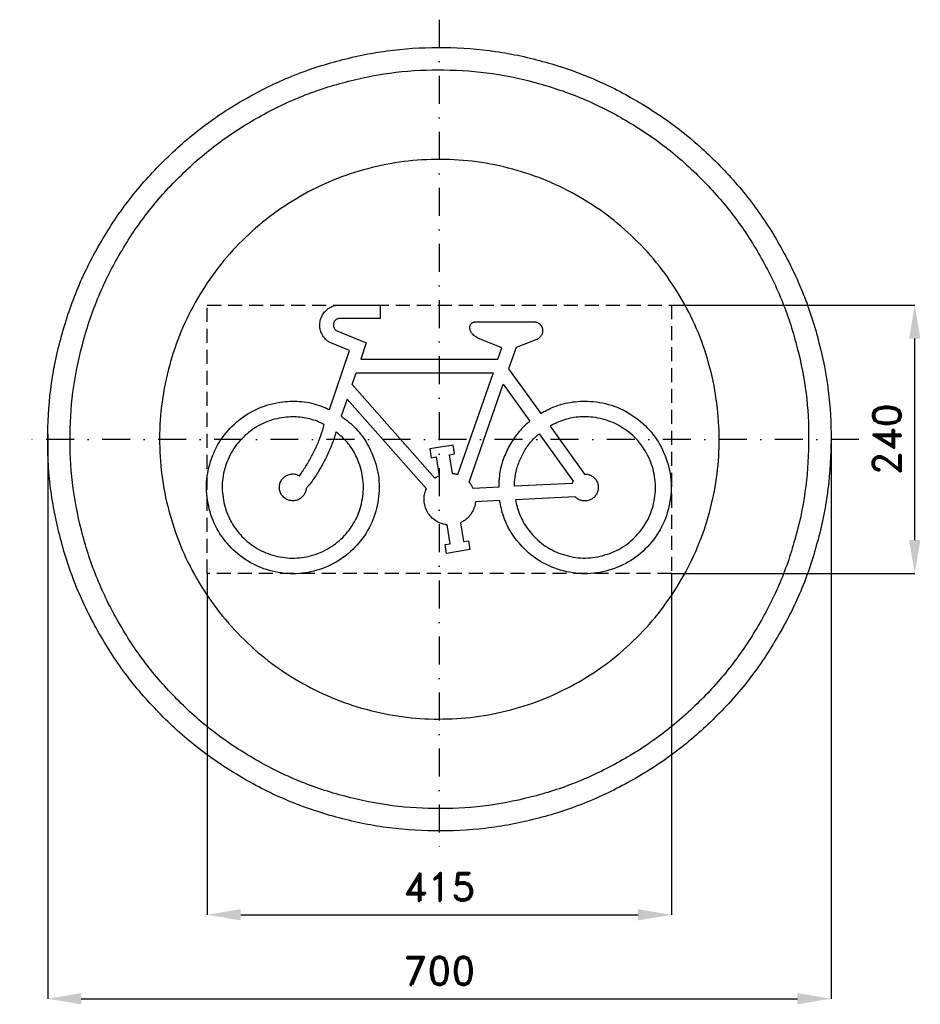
# Model space of a CAD drawing. Header units: millimetres. Extents: x -375 to 430, y -505 to 375.
import ezdxf

# ---------------------------------------------------------------- set-up
doc = ezdxf.new("R2010")
doc.units = ezdxf.units.MM
doc.header["$LTSCALE"] = 5
doc.linetypes.add('ČERCHOVANÁX2', pattern=[2, 1, -0.5, 0, -0.5])
doc.linetypes.add('ČÁRKOVANÁX2', pattern=[1.5, 1, -0.5])
doc.layers.add('Kóty', color=2, linetype='Continuous')
doc.layers.add('Značka', color=7, linetype='Continuous')
doc.styles.get("Standard").update_dxf_attribs({"font": 'romand.shx', "height": 25})
doc.dimstyles.get("Standard").update_dxf_attribs({"dimtxt": 25, "dimasz": 30, "dimexe": 0.18, "dimexo": 0.0625, "dimgap": 12.5, "dimtad": 1, "dimdec": 0, "dimzin": 0, "dimdsep": 46, "dimtxsty": 'Standard', "dimcen": 0.09, "dimadec": 0, "dimazin": 0, "dimtfac": 1, "dimtdec": 0, "dimtofl": 0, "dimtmove": 0, "dimatfit": 3, "dimfxl": 1, "dimtolj": 1, "dimtzin": 0, "dimarcsym": 0})

# ---------------------------------------------------------------- blocks, each defined once
blk = doc.blocks.new('*D2')
at = {"layer": 'Defpoints', "color": 0, "transparency": 16777216}
for p in [(-349.92, 4.7), (350.05, 0.12), (350.05, -499.82)]:
    blk.add_point(p, dxfattribs=at)
at = {"layer": 'Kóty', "color": 0, "lineweight": -2, "transparency": 16777216}
for p, q in [((-349.92, 4.64), (-349.92, -500)), ((350.05, 0.06), (350.05, -500)), ((-319.92, -499.82), (320.05, -499.82))]:
    blk.add_line(p, q, dxfattribs=at)
at = {"layer": 'Kóty', "color": 0, "transparency": 16777216}
for points in [[(-319.92, -494.82), (-319.92, -504.82), (-349.92, -499.82)], [(320.05, -494.82), (320.05, -504.82), (350.05, -499.82)]]:
    blk.add_solid(points, dxfattribs=at)
at = {"layer": 'Kóty', "color": 0, "transparency": 16777216, "insert": (0.06, -474.82), "char_height": 25, "attachment_point": 5}
blk.add_mtext('\\A1;700', dxfattribs=at)
blk = doc.blocks.new('*D3')
at = {"layer": 'Defpoints', "color": 0, "transparency": 16777216}
for p in [(207.5, 120), (424.84, 120), (207.5, -120)]:
    blk.add_point(p, dxfattribs=at)
at = {"layer": 'Kóty', "color": 0, "lineweight": -2, "transparency": 16777216}
for p, q in [((207.56, 120), (425.02, 120)), ((424.84, -90), (424.84, 90)), ((207.56, -120), (425.02, -120))]:
    blk.add_line(p, q, dxfattribs=at)
at = {"layer": 'Kóty', "color": 0, "transparency": 16777216}
for points in [[(419.84, 90), (429.84, 90), (424.84, 120)], [(419.84, -90), (429.84, -90), (424.84, -120)]]:
    blk.add_solid(points, dxfattribs=at)
at = {"layer": 'Kóty', "color": 0, "transparency": 16777216, "insert": (399.84, 0), "char_height": 25, "attachment_point": 5, "rotation": 90}
blk.add_mtext('\\A1;240', dxfattribs=at)
blk = doc.blocks.new('*D4')
at = {"layer": 'Defpoints', "color": 0, "transparency": 16777216}
for p in [(-207.5, -120), (207.56, -120), (207.56, -424.82)]:
    blk.add_point(p, dxfattribs=at)
at = {"layer": 'Kóty', "color": 0, "lineweight": -2, "transparency": 16777216}
for p, q in [((-207.5, -120.06), (-207.5, -425)), ((207.56, -120.06), (207.56, -425)), ((-177.5, -424.82), (177.56, -424.82))]:
    blk.add_line(p, q, dxfattribs=at)
at = {"layer": 'Kóty', "color": 0, "transparency": 16777216}
for points in [[(-177.5, -419.82), (-177.5, -429.82), (-207.5, -424.82)], [(177.56, -419.82), (177.56, -429.82), (207.56, -424.82)]]:
    blk.add_solid(points, dxfattribs=at)
at = {"layer": 'Kóty', "color": 0, "transparency": 16777216, "insert": (0.03, -399.82), "char_height": 25, "attachment_point": 5}
blk.add_mtext('\\A1;415', dxfattribs=at)

msp = doc.modelspace()

# ---------------------------------------------------------------- linework, layer by layer
at = {"layer": 'Značka', "color": 6, "linetype": 'ČERCHOVANÁX2', "lineweight": 25, "ltscale": 5}
for p, q in [((0, 375), (0, -375)), ((375, 0), (-375, 0))]:
    msp.add_line(p, q, dxfattribs=at)
at = {"layer": 'Značka', "color": 5}
for points in [[(350.05, 0.12), (350.04, -2.17), (350.02, -4.46, -0.032168), (346.54, -50.09, -0.035723), (336.91, -94.89, -0.036667), (321.88, -138.14, -0.034754), (300.84, -178.83, -0.034039), (275.01, -216.66, -0.034453), (244.28, -250.59, -0.03456), (209.56, -280.44, -0.034426), (171.07, -305.25, -0.034389), (129.8, -325.1, -0.034418), (86.2, -339.11, -0.034424), (41.21, -347.61, -0.034417), (-4.53, -349.85, -0.034416), (-50.19, -346.41, -0.034417), (-94.95, -336.74, -0.034417), (-138.17, -321.6, -0.034417), (-178.9, -300.67, -0.034417), (-216.73, -274.86, -0.034417), (-250.66, -244.11, -0.034417), (-280.51, -209.39, -0.034417), (-305.32, -170.9, -0.034417), (-325.17, -129.63, -0.034417), (-339.18, -86.04, -0.034417), (-347.67, -41.04, -0.034417), (-349.92, 4.7, -0.034417), (-346.48, 50.36, -0.034417), (-336.81, 95.12, -0.034417), (-321.67, 138.34, -0.034417), (-300.74, 179.07, -0.034417), (-274.93, 216.89, -0.034416), (-244.18, 250.82, -0.034418), (-209.45, 280.68, -0.034417), (-170.97, 305.49, -0.034415), (-129.7, 325.34, -0.034415), (-86.1, 339.35, -0.034415), (-41.11, 347.84, -0.034416), (4.63, 350.09, -0.034417), (50.29, 346.65, -0.034417), (95.05, 336.98, -0.034417), (138.27, 321.83, -0.034417), (179, 300.91, -0.034417), (216.82, 275.1, -0.034407), (250.76, 244.35, -0.034414), (280.62, 209.62, -0.034488), (305.42, 171.14, -0.034419), (325.25, 129.88, -0.034077), (339.28, 86.27, -0.03279), (347.56, 43.5, -0.034265), (350.05, 0.12)], [(85.62, 104.98), (86, 104.9), (86.37, 104.81, -0.050657), (87.8, 104.29, -0.050951), (89.1, 103.48, -0.063284), (90.48, 102.17, -0.062194), (91.5, 100.56, -0.063027), (92.14, 98.75, -0.067139), (92.3, 96.86, -0.086862), (91.77, 94.32, -0.072597), (90.46, 92.05, -0.058182), (89.03, 90.5, -0.065845), (87.3, 89.38, -0.013248), (86.83, 89.15, -0.004416), (86.35, 88.95), (68.64, 82.21), (61.95, 63.01), (90.68, 23.23, -0.003877), (94.52, 25.3, -0.01164), (98.41, 27.26, -0.060218), (114.9, 32.68, -0.060609), (132.33, 34.03, -0.075321), (153.8, 30.5, -0.075261), (173.28, 20.8, -0.075143), (189.49, 6.29, -0.074693), (200.73, -12.33, -0.074519), (206.61, -33.27, -0.07459), (206.12, -55.02, -0.074572), (199.84, -75.85, -0.074529), (187.76, -93.94, -0.074565), (171.29, -108.14, -0.074571), (151.39, -116.92, -0.074518), (129.85, -120.08, -0.074745), (108.36, -116.81, -0.074612), (88.54, -107.91, -0.073238), (72.11, -93.62, -0.060573), (61.97, -79.33, -0.065919), (55.77, -63.14, -0.013245), (54.79, -58.89, -0.004411), (53.96, -54.61), (32.3, -55.69), (32.13, -56.89, -0.010856), (31.94, -58.09, -0.056134), (30.52, -62.69, -0.05507), (28.1, -66.9, -0.0567), (24.92, -70.57, -0.062292), (21, -73.37, -0.012517), (19.93, -73.94, -0.004209), (18.85, -74.48), (21.56, -91.36), (26.01, -90.65), (27.28, -98.55), (6.54, -101.88), (5.27, -93.98), (9.71, -93.27), (7, -76.38), (5.92, -76.23, -0.009637), (4.85, -76.06, -0.050325), (0.7, -74.83, -0.050403), (-3.14, -72.79, -0.062707), (-7.33, -69.35, -0.062934), (-10.54, -64.98, -0.062617), (-12.69, -60.01, -0.061037), (-13.57, -54.66, -0.050427), (-13.42, -50.3, -0.055096), (-12.38, -46.11, -0.011003), (-11.99, -45.09), (-11.58, -44.09), (-82.4, 35.89), (-87.6, 20.65, -0.003803), (-84.15, 18.1, -0.011443), (-80.79, 15.44, -0.059215), (-69.06, 3.04, -0.059573), (-60.51, -11.86, -0.074039), (-54.49, -32.39, -0.073982), (-54.69, -53.78, -0.073864), (-60.44, -74.38, -0.073428), (-71.9, -92.44, -0.073252), (-87.68, -106.88, -0.073312), (-106.94, -116.17, -0.073308), (-127.96, -120.08, -0.073285), (-149.23, -117.8, -0.073287), (-169.14, -110.01, -0.073297), (-185.99, -96.83, -0.073282), (-198.78, -79.69, -0.073261), (-206.12, -59.61, -0.073298), (-207.93, -38.3, -0.0733), (-203.54, -17.37, -0.073253), (-193.81, 1.69, -0.073485), (-179.02, 17.13, -0.073342), (-160.72, 28.13, -0.071983), (-139.99, 33.46, -0.05954), (-122.76, 33.78, -0.064817), (-106.16, 29.91, -0.013022), (-102.16, 28.37, -0.004339), (-98.21, 26.7), (-80.24, 79.45), (-98.37, 86.87), (-99.11, 87.36), (-99.82, 87.88, -0.052329), (-102.4, 90.28, -0.052459), (-104.44, 93.19, -0.065275), (-106.17, 97.25, -0.065227), (-106.81, 101.62, -0.065095), (-106.42, 106.02, -0.064969), (-104.92, 110.17, -0.064628), (-102.5, 113.86, -0.063436), (-99.22, 116.82, -0.052505), (-96.16, 118.61, -0.057257), (-92.8, 119.69), (-91.93, 119.86), (-91.06, 120), (-52.95, 120), (-52.95, 108), (-89.38, 108), (-89.66, 107.96), (-89.95, 107.92, 0.051745), (-91.04, 107.59, 0.051854), (-92.05, 107.05, 0.064518), (-93.15, 106.13, 0.064466), (-93.97, 104.97, 0.064326), (-94.51, 103.64, 0.064217), (-94.7, 102.22, 0.063845), (-94.56, 100.8, 0.062704), (-94.06, 99.46, 0.051895), (-93.46, 98.48, 0.056593), (-92.66, 97.67), (-92.44, 97.49), (-92.21, 97.31), (-65.23, 86.29), (-70.26, 71.53), (52.21, 71.53), (55.76, 81.7), (34.56, 90.47), (34.06, 90.7), (33.57, 90.94, -0.047505), (31.74, 92.1, -0.041495), (30.13, 93.59, -0.057976), (28.45, 95.76, -0.081418), (27.45, 98.29, -0.056674), (27.24, 99.76, -0.073957), (27.41, 101.23, -0.078461), (27.99, 102.59, -0.073326), (28.96, 103.72, -0.060545), (29.93, 104.42, -0.066463), (31.04, 104.85), (31.33, 104.92), (31.62, 104.98), (85.62, 104.98)], [(-2.76, -15.65), (-0.05, -32.54), (-0.25, -32.63, 0.001864), (-0.45, -32.72, 0.01023), (-1.23, -33.11, 0.009888), (-2, -33.53, 0.010227), (-2.76, -33.98, 0.011357), (-3.49, -34.46), (-3.67, -34.59), (-3.86, -34.71), (-77.95, 48.96), (-74.35, 59.53), (48.03, 59.53), (16.28, -31.56), (16.06, -31.49), (15.84, -31.43, 0.010691), (14.95, -31.19, 0.010266), (14.06, -30.99, 0.010666), (13.16, -30.82, 0.011837), (12.25, -30.69), (12.03, -30.66), (11.8, -30.63), (9.08, -13.75), (13.53, -13.04), (12.26, -5.14), (-8.48, -8.47), (-7.21, -16.37), (-2.76, -15.65)], [(57.13, 49.19), (80.88, 16.31, 0.002997), (78.36, 14.07, 0.009008), (75.9, 11.79, 0.04672), (67.18, 1.6, 0.045586), (60.43, -10.08, 0.04705), (55.62, -22.69, 0.051845), (53.39, -35.92, 0.010357), (53.18, -39.28), (53.07, -42.64), (30.24, -43.78), (30.1, -43.48), (29.95, -43.19, 0.015404), (29.33, -42.03, 0.014866), (28.64, -40.9, 0.015392), (27.89, -39.82, 0.017078), (27.07, -38.78), (26.86, -38.53), (26.64, -38.28), (57.13, 49.19)], [(-119, -44.24, -0.003902), (-119.1, -44.91, -0.011682), (-119.22, -45.58, -0.060398), (-120.1, -48.15, -0.060795), (-121.57, -50.45, -0.075551), (-124.04, -52.79, -0.075495), (-127.09, -54.3, -0.075383), (-130.43, -54.95, -0.074913), (-133.81, -54.58, -0.074743), (-136.97, -53.33, -0.074821), (-139.62, -51.2, -0.074797), (-141.61, -48.45, -0.074755), (-142.71, -45.23, -0.074792), (-142.9, -41.83, -0.074799), (-142.09, -38.53, -0.074743), (-140.43, -35.56, -0.074973), (-137.97, -33.22, -0.074836), (-134.97, -31.62, -0.07346), (-131.64, -30.95, -0.060747), (-128.9, -31.07, -0.06612), (-126.31, -31.86), (-125.69, -32.15), (-125.08, -32.45), (-123.59, -30.37, 0.003738), (-122.11, -28.28, 0.019543), (-116.64, -19.63, 0.018873), (-111.83, -10.57, 0.019568), (-107.63, -1.22, 0.021676), (-104.22, 8.44, 0.004271), (-103.48, 10.89, 0.001429), (-102.76, 13.35), (-105.93, 14.78, 0.011352), (-109.15, 16.12, 0.058838), (-122.6, 19.54, 0.059183), (-136.57, 19.75, 0.073556), (-153.53, 15.95, 0.073504), (-168.69, 7.43, 0.073385), (-181.12, -4.73, 0.072952), (-189.55, -19.93, 0.072776), (-193.74, -36.81, 0.072836), (-192.93, -54.17, 0.072833), (-187.62, -70.73, 0.07281), (-177.82, -85.08, 0.072813), (-164.6, -96.38, 0.072822), (-148.72, -103.44, 0.072806), (-131.54, -106.11, 0.072788), (-114.31, -103.77, 0.072822), (-98.29, -97.02, 0.072822), (-84.86, -85.98, 0.072779), (-74.77, -71.81, 0.073006), (-69.15, -55.37, 0.072862), (-68.03, -38.04, 0.071509), (-71.87, -21.07, 0.059152), (-78.02, -8.49, 0.064404), (-86.95, 2.11, 0.012921), (-89.54, 4.44, 0.004316), (-92.2, 6.69, -0.001294), (-93.08, 3.93, -0.003898), (-93.99, 1.18, -0.020345), (-98.16, -9.61, -0.019651), (-103.18, -20.05, -0.020374), (-108.91, -30.12, -0.022567), (-115.47, -39.65, -0.004447), (-117.22, -41.95, -0.001482), (-119, -44.24)], [(129.85, -31, -0.003856), (130.53, -31.02, -0.011651), (131.21, -31.06, -0.060376), (133.87, -31.6, -0.060752), (136.34, -32.76, -0.075502), (138.97, -34.91, -0.075469), (140.86, -37.74, -0.075334), (141.92, -40.97, -0.074868), (141.99, -44.37, -0.074725), (141.16, -47.66, -0.074791), (139.39, -50.56, -0.07473), (136.91, -52.89, -0.074937), (133.86, -54.39, -0.074819), (130.52, -55.01, -0.073437), (127.14, -54.64, -0.060737), (124.57, -53.7, -0.066093), (122.33, -52.17), (121.83, -51.71), (121.34, -51.24), (68.03, -53.9), (68.79, -57.36, 0.011526), (69.65, -60.79, 0.059723), (75.04, -73.8, 0.060099), (83.41, -85.26, 0.07469), (96.89, -96.65, 0.074631), (113.11, -103.61, 0.074513), (130.59, -106.06, 0.074067), (148.03, -103.32, 0.073893), (164.13, -96.07, 0.073965), (177.43, -84.48, 0.073949), (187.2, -69.77, 0.073909), (192.28, -52.87, 0.073942), (192.72, -35.23, 0.073949), (188.02, -18.22, 0.073894), (178.99, -3.04, 0.074123), (165.95, 8.85, 0.073985), (150.25, 16.85, 0.072621), (132.87, 20, 0.060061), (118.67, 19.2, 0.065375), (105.25, 14.97, 0.013131), (102.06, 13.45, 0.004391), (98.92, 11.82), (129.85, -31)], [(119.55, -37.24), (119.49, -37.34), (119.44, -37.44), (119.23, -37.85), (119.04, -38.27), (118.87, -38.7), (118.71, -39.14), (118.67, -39.25), (118.64, -39.36), (67.08, -41.94), (67.2, -39.27, -0.008727), (67.39, -36.61, -0.04529), (69.3, -26.15, -0.044159), (73.05, -16.14, -0.045587), (78.31, -6.82, -0.050252), (85.2, 1.29, -0.01003), (87.12, 3.13, -0.003344), (89.1, 4.92), (119.55, -37.24)]]:
    msp.add_lwpolyline(points, format="xyb", dxfattribs=at)
at = {"layer": 'Značka', "color": 1}
for points in [[(330.05, 0.12), (330.04, -2.04), (330.02, -4.2, -0.032166), (326.74, -47.22, -0.035722), (317.66, -89.46, -0.036665), (303.49, -130.24, -0.034754), (283.65, -168.61, -0.034039), (259.3, -204.27, -0.034453), (230.32, -236.26, -0.03456), (197.59, -264.41, -0.034426), (161.29, -287.8, -0.034389), (122.38, -306.52, -0.034418), (81.28, -319.73, -0.034424), (38.85, -327.74, -0.034417), (-4.27, -329.85, -0.034416), (-47.32, -326.61, -0.034417), (-89.53, -317.49, -0.034417), (-130.27, -303.21, -0.034416), (-168.68, -283.49, -0.034417), (-204.34, -259.15, -0.034417), (-236.33, -230.15, -0.034417), (-264.48, -197.41, -0.034417), (-287.87, -161.13, -0.034417), (-306.59, -122.22, -0.034417), (-319.8, -81.11, -0.034417), (-327.8, -38.69, -0.034417), (-329.92, 4.44, -0.034417), (-326.68, 47.49, -0.034417), (-317.56, 89.69, -0.034417), (-303.28, 130.44, -0.034416), (-283.55, 168.85, -0.034417), (-259.22, 204.51, -0.034418), (-230.22, 236.5, -0.034417), (-197.48, 264.65, -0.034415), (-161.2, 288.04, -0.034416), (-122.29, 306.76, -0.034417), (-81.18, 319.96, -0.034418), (-38.75, 327.97, -0.034417), (4.37, 330.09, -0.034417), (47.42, 326.84, -0.034417), (89.62, 317.73, -0.034415), (130.37, 303.45, -0.034416), (168.78, 283.72, -0.034418), (204.44, 259.39, -0.034406), (236.43, 230.39, -0.034413), (264.58, 197.65, -0.034487), (287.97, 161.36, -0.034418), (306.67, 122.47, -0.034077), (319.9, 81.35, -0.032792), (327.7, 41.02, -0.034265), (330.05, 0.12)], [(250.05, 0.12), (250.04, 1.75), (250.03, 3.39, 0.032169), (247.54, 35.98, 0.035722), (240.66, 67.98, 0.036667), (229.93, 98.88, 0.034753), (214.9, 127.94, 0.03404), (196.45, 154.96, 0.034453), (174.5, 179.19, 0.034563), (149.7, 200.52, 0.034428), (122.2, 218.24, 0.03439), (92.73, 232.42, 0.034416), (61.59, 242.43, 0.034424), (29.45, 248.49, 0.034418), (-3.22, 250.1, 0.034416), (-35.84, 247.64, 0.034415), (-67.81, 240.73, 0.034415), (-98.68, 229.92, 0.034416), (-127.77, 214.97, 0.034418), (-154.79, 196.53, 0.034417), (-179.03, 174.57, 0.034415), (-200.35, 149.76, 0.034417), (-218.07, 122.27, 0.034416), (-232.25, 92.8, 0.034416), (-242.26, 61.66, 0.034417), (-248.32, 29.52, 0.034417), (-249.93, -3.15, 0.034417), (-247.47, -35.77, 0.034417), (-240.56, -67.74, 0.034417), (-229.75, -98.61, 0.034417), (-214.8, -127.7, 0.034416), (-196.36, -154.72, 0.034416), (-174.4, -178.96, 0.034417), (-149.6, -200.28, 0.034417), (-122.11, -218.01, 0.034417), (-92.63, -232.18, 0.034417), (-61.49, -242.19, 0.034416), (-29.35, -248.26, 0.034416), (3.32, -249.86, 0.034417), (35.94, -247.4, 0.034418), (67.91, -240.5, 0.034416), (98.78, -229.68, 0.034417), (127.87, -214.73, 0.034417), (154.89, -196.3, 0.034405), (179.13, -174.33, 0.034415), (200.45, -149.52, 0.034488), (218.17, -122.04, 0.034417), (232.34, -92.57, 0.034078), (242.36, -61.42, 0.032788), (248.27, -30.87, 0.034264), (250.05, 0.12)]]:
    msp.add_lwpolyline(points, format="xyb", dxfattribs=at)
at = {"layer": 'Značka', "color": 6, "linetype": 'ČÁRKOVANÁX2', "ltscale": 2.5}
msp.add_lwpolyline([(-207.5, -120), (-207.5, 120), (207.5, 120), (207.5, -120), (-207.5, -120)], dxfattribs=at)

# ---------------------------------------------------------------- dimensions: what is measured, and where the dimension line sits
at = {"layer": 'Kóty'}
dim = msp.add_linear_dim(base=(424.84, 120), p1=(207.5, -120), p2=(207.5, 120), angle=90, dimstyle='Standard', dxfattribs=at)
dim.commit()
dim.dimension.update_dxf_attribs({"geometry": '*D3', "text_midpoint": (399.84, 0)})
for base, p1, p2, picture, middle in [((350.05, -499.82), (-349.92, 4.7), (350.05, 0.12), '*D2', (0.06, -474.82)), ((207.56, -424.82), (-207.5, -120), (207.56, -120), '*D4', (0.03, -399.82))]:
    dim = msp.add_linear_dim(base=base, p1=p1, p2=p2, dimstyle='Standard', dxfattribs=at)
    dim.commit()
    dim.dimension.update_dxf_attribs({"geometry": picture, "text_midpoint": middle})

doc.saveas('drawing.dxf')
